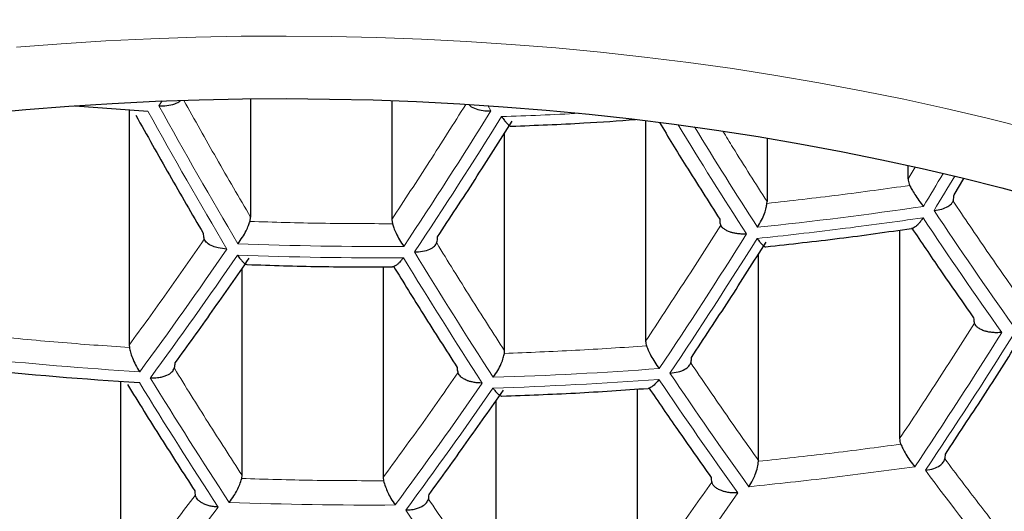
# Model space of a CAD drawing. Header units: millimetres. Extents: x 8 to 869, y 12 to 812.
# Tile 192 of 232: x 487.24 to 492, y 659.78 to 662.15. Entities that reach past the tile are written whole.
import ezdxf

# ---------------------------------------------------------------- set-up
doc = ezdxf.new("R2010")
doc.units = ezdxf.units.MM

msp = doc.modelspace()

# ---------------------------------------------------------------- linework, layer by layer
at = {"color": 252, "linetype": 'Continuous', "lineweight": 0}
for p, q in [((487.9142, 661.7354), (487.9295, 661.7586)), ((489.5016, 661.7363), (489.5168, 661.7104)), ((491.5648, 661.4394), (491.531, 661.3827))]:
    msp.add_line(p, q, dxfattribs=at)
at = {"color": 7, "linetype": 'Continuous', "lineweight": 30}
for p, q in [((488.3568, 661.7692), (488.3568, 661.1971)), ((489.0378, 661.7604), (489.0378, 661.1864)), ((487.7706, 661.7159), (487.7706, 660.5804)), ((490.2638, 661.664), (490.2638, 660.5999)), ((489.5828, 660.552), (489.5828, 661.6044)), ((490.85, 661.5796), (490.85, 661.2727)), ((491.531, 661.3827), (491.531, 661.4479)), ((491.7523, 661.3059), (491.799, 661.3842)), ((490.8495, 661.2645), (490.85, 661.2727)), ((488.3538, 661.1771), (488.3568, 661.1971)), ((489.0378, 661.1864), (489.0409, 661.1663)), ((491.4897, 661.1354), (491.4897, 660.1289)), ((490.8087, 660.0233), (490.8087, 661.0199)), ((488.3155, 659.9517), (488.3155, 660.9494)), ((488.9965, 660.9583), (488.9965, 659.9411)), ((487.7706, 660.5804), (487.7717, 660.5685)), ((489.5817, 660.5402), (489.5828, 660.552)), ((487.7293, 660.4053), (487.7293, 659.3981)), ((490.2225, 660.3681), (490.2225, 659.4159)), ((489.5415, 659.3698), (489.5415, 660.312)), ((490.8086, 660.0194), (490.8087, 660.0233)), ((488.3137, 659.9363), (488.3155, 659.9517)), ((488.9965, 659.9411), (488.9984, 659.9256))]:
    msp.add_line(p, q, dxfattribs=at)
at = {"color": 252, "linetype": 'Continuous', "lineweight": 0, "flags": 128}
msp.add_lwpolyline([(487.2261, 662.0182), (487.4418, 662.035), (487.6583, 662.0486), (487.8754, 662.0592), (488.0929, 662.0667), (488.3107, 662.0711), (488.5286, 662.0723), (488.7465, 662.0705), (488.9643, 662.0655), (489.1817, 662.0574), (489.3987, 662.0463), (489.615, 662.032), (489.8306, 662.0147), (490.0453, 661.9943), (490.2589, 661.9708), (490.4714, 661.9443), (490.6825, 661.9148), (490.8921, 661.8823), (491.1, 661.8467), (491.3062, 661.8083), (491.5105, 661.7669), (491.7127, 661.7226), (491.9127, 661.6755), (492.1104, 661.6255)], dxfattribs=at)
at = {"color": 7, "linetype": 'Continuous', "lineweight": 30, "flags": 128}
msp.add_lwpolyline([(487.0642, 661.6986), (487.2715, 661.7178), (487.4796, 661.7339), (487.6884, 661.7471), (487.8978, 661.7573), (488.1076, 661.7645), (488.3177, 661.7687), (488.5279, 661.7699), (488.7381, 661.7681), (488.9481, 661.7634), (489.1578, 661.7556), (489.3671, 661.7448), (489.5758, 661.7311), (489.7838, 661.7143), (489.9909, 661.6946), (490.197, 661.672), (490.4019, 661.6465), (490.6055, 661.618), (490.8077, 661.5866), (491.0083, 661.5523), (491.2072, 661.5152), (491.4042, 661.4753), (491.5993, 661.4326), (491.7922, 661.3871), (491.9829, 661.3389), (492.1712, 661.288)], dxfattribs=at)
at = {"color": 7, "linetype": 'Continuous', "lineweight": 30}
for centre, radius, start, end in [((488.9913, 679.3746), 17.7008, 265.19602, 266.33926), ((488.9608, 678.7985), 18.4344, 263.95122, 266.4506)]:
    msp.add_arc(centre, radius, start, end, dxfattribs=at)
at = {"color": 252, "linetype": 'Continuous', "lineweight": 0}
for centre, radius, start, end in [((512.4, 675.299), 28.0503, 208.97675, 210.54353), ((512.4485, 675.3172), 28.0428, 208.9682, 210.53579), ((467.1173, 675.6618), 26.389, 326.39605, 328.0835), ((488.9928, 679.2766), 17.6028, 271.87311, 273.09472), ((467.1642, 675.6424), 26.3969, 326.38775, 328.07429), ((511.0432, 674.1826), 24.1355, 211.29913, 212.77615), ((511.0455, 674.1768), 24.072, 211.40532, 212.7644), ((467.0205, 676.1417), 28.7427, 328.79438, 329.16514), ((467.0653, 676.1273), 28.7511, 328.79208, 329.1779), ((489.0009, 678.775), 17.7176, 275.83876, 278.45045), ((508.9881, 672.7446), 20.8084, 213.59794, 215.4478), ((508.9457, 672.7223), 20.8245, 213.61169, 215.45952), ((468.2696, 675.2088), 26.5324, 326.24681, 327.91801), ((468.3188, 675.1905), 26.5363, 326.24279, 327.91356), ((468.976, 674.2698), 23.3687, 323.74916, 325.53095), ((488.9778, 679.1097), 18.0533, 267.83245, 270.37597), ((510.1437, 673.8167), 24.5832, 211.34187, 213.0083), ((469.0215, 674.2494), 23.3785, 323.74033, 325.52095), ((488.9765, 679.086), 18.0843, 267.83463, 270.37379), ((510.0965, 673.7973), 24.5927, 211.3512, 213.01659), ((469.4754, 674.7813), 26.5811, 326.19683, 327.8626), ((469.5268, 674.764), 26.5811, 326.19683, 327.8626), ((488.9621, 678.8233), 18.4073, 263.94362, 266.44671), ((488.9651, 678.7061), 18.2901, 271.76471, 274.27848), ((508.9841, 673.369), 24.7652, 211.51914, 213.16569), ((488.9638, 678.6813), 18.3172, 271.76081, 274.27085), ((507.8909, 672.2109), 21.1566, 213.88672, 215.69388), ((507.9362, 672.2314), 21.1448, 213.87722, 215.68578), ((508.9346, 673.3512), 24.7707, 211.5245, 213.17044), ((470.097, 673.7948), 23.5587, 323.58135, 325.34103), ((470.1449, 673.7757), 23.5645, 323.57628, 325.33529), ((505.8994, 670.6059), 17.8061, 216.6543, 218.65969), ((471.2742, 673.3501), 23.6536, 323.49936, 325.24825), ((471.8461, 672.2908), 20.5796, 320.73648, 322.62489), ((488.9464, 678.514), 18.7059, 267.87683, 270.33159), ((506.8179, 671.7597), 21.3804, 214.06378, 215.84469)]:
    msp.add_arc(centre, radius, start, end, dxfattribs=at)
for points, knots in [([(470.4657, 661.3913), (470.4657, 661.3913), (470.4754, 661.503), (470.4988, 661.7263), (470.5461, 662.061), (470.6058, 662.3957), (470.6781, 662.7302), (470.763, 663.0644), (470.8607, 663.3984), (470.9714, 663.7318), (471.0952, 664.0646), (471.2322, 664.3964), (471.3827, 664.7271), (471.5466, 665.0564), (471.7124, 665.3626), (471.8774, 665.646), (472.039, 665.9068), (472.2093, 666.1659), (472.3888, 666.4238), (472.5777, 666.6803), (472.776, 666.9353), (472.9833, 667.188), (473.2003, 667.4392), (473.4273, 667.6888), (473.6642, 667.9364), (473.9105, 668.1812), (474.1667, 668.4237), (474.4332, 668.6637), (474.7099, 668.9011), (474.9961, 669.1348), (475.2939, 669.3665), (475.6037, 669.596), (475.9258, 669.8228), (476.2578, 670.0451), (476.5995, 670.2626), (476.946, 670.4721), (477.2968, 670.6736), (477.6516, 670.8672), (478.0152, 671.0556), (478.3874, 671.2386), (478.7442, 671.4047), (479.0839, 671.5549), (479.4048, 671.6904), (479.7256, 671.8195), (480.046, 671.9423), (480.3656, 672.059), (480.7124, 672.1794), (481.0875, 672.3024), (481.492, 672.4265), (481.9028, 672.544), (482.3193, 672.6548), (482.7191, 672.7531), (483.1007, 672.8399), (483.4633, 672.9164), (483.8278, 672.9873), (484.1939, 673.0527), (484.5614, 673.1124), (484.9575, 673.1706), (485.3829, 673.2257), (485.8378, 673.2761), (486.2955, 673.3182), (486.7552, 673.352), (487.1923, 673.3762), (487.606, 673.3919), (487.996, 673.4011), (488.2562, 673.4023), (488.3863, 673.4029)], [0, 0, 0, 0, 0.000002, 0.019478, 0.038956, 0.058432, 0.077997, 0.097565, 0.11713, 0.136818, 0.156508, 0.176196, 0.195992, 0.21579, 0.235586, 0.251571, 0.267558, 0.283546, 0.29953, 0.315638, 0.331749, 0.34786, 0.363967, 0.380247, 0.39653, 0.412813, 0.429093, 0.445526, 0.461963, 0.478401, 0.494833, 0.511644, 0.528461, 0.545281, 0.562098, 0.578908, 0.595013, 0.611127, 0.627243, 0.643356, 0.65946, 0.672537, 0.685616, 0.698693, 0.711114, 0.723537, 0.735958, 0.750971, 0.765993, 0.781019, 0.79604, 0.811052, 0.823674, 0.836297, 0.848918, 0.861384, 0.873852, 0.886317, 0.901416, 0.916526, 0.93164, 0.946749, 0.961847, 0.974564, 0.987283, 1, 1, 1, 1]), ([(488.3863, 673.4029), (488.511, 673.4023), (488.7606, 673.4013), (489.1347, 673.3927), (489.5083, 673.3791), (489.9138, 673.3583), (490.3505, 673.3285), (490.8176, 673.2878), (491.2749, 673.2392), (491.7221, 673.1834), (492.159, 673.1208), (492.555, 673.0568), (492.9107, 672.9934), (493.2772, 672.923), (493.6897, 672.8366), (494.146, 672.7313), (494.596, 672.618), (495.0384, 672.497), (495.4729, 672.3687), (495.8993, 672.2333), (496.3184, 672.0909), (496.7294, 671.9418), (497.1319, 671.7864), (497.5304, 671.6231), (497.925, 671.4516), (498.3151, 671.272), (498.6963, 671.0864), (499.0617, 670.8986), (499.4118, 670.709), (499.7472, 670.5184), (500.0743, 670.3231), (500.3861, 670.1279), (500.6832, 669.9332), (500.9662, 669.7395), (501.2419, 669.5423), (501.5079, 669.3438), (501.7642, 669.1441), (502.0256, 668.9318), (502.2927, 668.7046), (502.5646, 668.4616), (502.8274, 668.2148), (503.081, 667.9643), (503.3248, 667.7107), (503.5599, 667.4532), (503.7862, 667.1918), (504.0035, 666.9267), (504.211, 666.6591), (504.4095, 666.3879), (504.599, 666.1131), (504.7794, 665.8348), (504.9497, 665.5546), (505.1103, 665.2718), (505.2613, 664.9866), (505.3955, 664.7135), (505.5141, 664.4539), (505.6188, 664.2078), (505.7196, 663.9526), (505.8156, 663.6883), (505.9142, 663.3901), (506.0094, 663.0659), (506.0981, 662.7157), (506.171, 662.3738), (506.2295, 662.0406), (506.2749, 661.7161), (506.2974, 661.4996), (506.3068, 661.3913), (506.3068, 661.3913)], [0, 0, 0, 0, 0.012197, 0.024398, 0.036599, 0.048795, 0.064196, 0.0796, 0.095001, 0.10969, 0.124383, 0.139072, 0.149972, 0.160872, 0.176938, 0.193013, 0.209087, 0.225154, 0.241111, 0.257075, 0.273039, 0.288997, 0.304893, 0.320789, 0.337218, 0.353654, 0.370089, 0.386519, 0.402058, 0.417601, 0.433144, 0.448683, 0.463209, 0.477739, 0.492269, 0.506795, 0.520933, 0.535072, 0.551662, 0.568252, 0.584938, 0.601628, 0.618318, 0.635005, 0.651898, 0.668796, 0.685693, 0.702587, 0.719724, 0.736866, 0.754007, 0.771145, 0.788415, 0.805685, 0.820333, 0.834982, 0.84963, 0.865742, 0.881854, 0.902352, 0.922853, 0.943352, 0.962233, 0.981117, 0.999998, 1, 1, 1, 1]), ([(505.7069, 660.937), (505.6946, 661.0529), (505.6698, 661.2848), (505.6149, 661.632), (505.5468, 661.9793), (505.464, 662.3264), (505.3665, 662.6732), (505.2543, 663.0192), (505.1272, 663.3643), (504.985, 663.7082), (504.8398, 664.0241), (504.6953, 664.3123), (504.5549, 664.5731), (504.4055, 664.8325), (504.247, 665.0902), (504.0794, 665.3462), (503.9027, 665.6005), (503.7168, 665.8527), (503.5217, 666.1029), (503.3174, 666.351), (503.1039, 666.5967), (502.881, 666.8399), (502.6438, 667.0858), (502.3913, 667.3341), (502.1229, 667.5842), (501.8438, 667.8309), (501.5552, 668.0728), (501.2573, 668.3099), (500.9502, 668.542), (500.6326, 668.7698), (500.3045, 668.9932), (499.9659, 669.212), (499.6169, 669.4258), (499.2574, 669.6344), (498.8875, 669.8376), (498.5329, 670.0218), (498.1959, 670.188), (497.8785, 670.3374), (497.5548, 670.4826), (497.232, 670.6204), (496.9108, 670.751), (496.5916, 670.8746), (496.2671, 670.994), (495.9375, 671.1091), (495.6028, 671.2198), (495.2632, 671.326), (494.9187, 671.4275), (494.5649, 671.5254), (494.2017, 671.6195), (493.8291, 671.7092), (493.4521, 671.7933), (493.0759, 671.8706), (492.701, 671.9412), (492.3277, 672.0053), (491.9512, 672.0637), (491.572, 672.1163), (491.1902, 672.1631), (490.806, 672.2039), (490.4198, 672.2387), (490.025, 672.268), (489.6219, 672.2914), (489.2106, 672.3083), (488.7986, 672.3185), (488.4005, 672.3218), (488.0167, 672.319), (487.6473, 672.3108), (487.2786, 672.2972), (486.9091, 672.278), (486.5394, 672.2533), (486.1695, 672.2229), (485.8012, 672.187), (485.4334, 672.1455), (485.0664, 672.0984), (484.7002, 672.0455), (484.3368, 671.9873), (483.9798, 671.9245), (483.6292, 671.8571), (483.2852, 671.7856), (482.9445, 671.7093), (482.6064, 671.6281), (482.271, 671.5421), (481.9384, 671.4513), (481.6099, 671.3562), (481.2476, 671.245), (480.8534, 671.116), (480.4299, 670.9674), (480.0164, 670.8123), (479.613, 670.651), (479.2198, 670.4839), (478.8352, 670.3107), (478.4598, 670.1317), (478.0936, 669.9471), (477.7329, 669.7553), (477.3782, 669.5562), (477.0297, 669.3499), (476.6906, 669.1383), (476.3608, 668.9215), (476.0406, 668.6998), (475.7386, 668.4798), (475.4541, 668.2619), (475.1859, 668.0468), (474.9265, 667.8285), (474.6756, 667.6073), (474.4334, 667.3833), (474.1997, 667.1566), (473.9747, 666.9274), (473.7581, 666.6957), (473.5501, 666.4617), (473.3506, 666.2256), (473.1595, 665.9874), (472.9725, 665.7415), (472.7903, 665.488), (472.6135, 665.2267), (472.4463, 664.9636), (472.2815, 664.6868), (472.1207, 664.3961), (471.9653, 664.0915), (471.822, 663.7852), (471.6908, 663.4772), (471.5716, 663.1679), (471.4643, 662.8572), (471.3688, 662.5454), (471.2844, 662.2295), (471.2112, 661.9097), (471.1499, 661.5861), (471.1, 661.2618), (471.0771, 661.0452), (471.0656, 660.937)], [0, 0, 0, 0, 0.01071, 0.021421, 0.032132, 0.042915, 0.0537, 0.064483, 0.075319, 0.086156, 0.096992, 0.105346, 0.113702, 0.122059, 0.130413, 0.138768, 0.147125, 0.155482, 0.163837, 0.172194, 0.180551, 0.188909, 0.197265, 0.206171, 0.21508, 0.223988, 0.232894, 0.241688, 0.250484, 0.259278, 0.268074, 0.27687, 0.285666, 0.294462, 0.30326, 0.312056, 0.31908, 0.326105, 0.33313, 0.340153, 0.34671, 0.353269, 0.359828, 0.366385, 0.372943, 0.379503, 0.386063, 0.392622, 0.399444, 0.40627, 0.413095, 0.419918, 0.426472, 0.433029, 0.439586, 0.446141, 0.452696, 0.459253, 0.465811, 0.472366, 0.479273, 0.486183, 0.493093, 0.5, 0.50619, 0.512383, 0.518576, 0.524766, 0.531031, 0.537298, 0.543565, 0.54983, 0.556173, 0.562518, 0.568863, 0.575206, 0.581374, 0.587543, 0.593713, 0.599881, 0.606111, 0.612342, 0.618574, 0.624804, 0.633241, 0.641679, 0.650116, 0.658463, 0.666818, 0.675176, 0.683534, 0.69189, 0.700239, 0.708858, 0.717478, 0.726097, 0.734769, 0.743442, 0.752113, 0.760106, 0.7681, 0.776094, 0.784087, 0.792078, 0.800071, 0.808065, 0.816056, 0.824047, 0.832039, 0.840031, 0.848021, 0.85658, 0.865139, 0.873699, 0.882257, 0.891974, 0.901693, 0.911411, 0.921128, 0.930843, 0.940561, 0.950279, 0.959995, 0.969995, 0.979997, 0.99, 1, 1, 1, 1]), ([(488.3568, 661.1971), (488.3016, 661.2917), (488.1933, 661.4774), (488.0865, 661.6681), (488.0342, 661.7616)], [0, 0, 0, 0, 0.509665, 1, 1, 1, 1]), ([(489.3953, 661.742), (489.3371, 661.6497), (489.2188, 661.4619), (489.0988, 661.2792), (489.0378, 661.1864)], [0, 0, 0, 0, 0.491824, 1, 1, 1, 1]), ([(490.85, 661.2727), (490.7948, 661.3592), (490.7232, 661.4712), (490.6525, 661.5868), (490.6363, 661.6133)], [0, 0, 0, 0, 0.771395, 1, 1, 1, 1]), ([(490.8016, 661.0945), (490.9356, 661.1093), (491.2036, 661.1388), (491.4698, 661.1761), (491.6028, 661.1947)], [0, 0, 0, 0, 0.500353, 1, 1, 1, 1]), ([(471.0656, 660.937), (471.0764, 660.8322), (471.0979, 660.6226), (471.1451, 660.3088), (471.2033, 659.9949), (471.2736, 659.6812), (471.3558, 659.3677), (471.45, 659.0548), (471.5563, 658.7427), (471.6747, 658.4314), (471.7996, 658.1349), (471.9293, 657.8531), (472.062, 657.5859), (472.204, 657.3201), (472.3552, 657.0559), (472.5157, 656.7932), (472.6855, 656.5323), (472.8648, 656.2733), (473.0535, 656.0163), (473.2517, 655.7614), (473.4593, 655.5087), (473.6766, 655.2584), (473.9083, 655.0052), (474.1554, 654.7495), (474.4187, 654.4917), (474.693, 654.2373), (474.9767, 653.988), (475.2698, 653.7438), (475.5722, 653.5049), (475.8854, 653.27), (476.2093, 653.0396), (476.544, 652.8139), (476.8894, 652.593), (477.2455, 652.3773), (477.6126, 652.1669), (477.965, 651.976), (478.3003, 651.8036), (478.6163, 651.6484), (478.9389, 651.4974), (479.2631, 651.3529), (479.5882, 651.2148), (479.9141, 651.0831), (480.2457, 650.9558), (480.583, 650.8329), (480.9259, 650.7146), (481.2742, 650.6012), (481.6278, 650.4927), (481.9915, 650.3877), (482.3654, 650.2868), (482.7495, 650.1903), (483.1385, 650.0997), (483.5258, 650.0166), (483.9111, 649.9408), (484.2939, 649.8721), (484.6801, 649.8093), (485.0712, 649.7524), (485.467, 649.7016), (485.8672, 649.6569), (486.2696, 649.6187), (486.6808, 649.5865), (487.1004, 649.5608), (487.5283, 649.5421), (487.9571, 649.5308), (488.3624, 649.5272), (488.7439, 649.53), (489.1012, 649.5379), (489.4581, 649.5509), (489.8155, 649.5692), (490.1733, 649.5927), (490.5312, 649.6214), (490.8875, 649.6553), (491.2538, 649.6956), (491.6295, 649.7428), (492.0142, 649.7975), (492.3959, 649.8581), (492.7758, 649.9248), (493.1537, 649.9977), (493.5294, 650.0767), (493.901, 650.1612), (494.2737, 650.2525), (494.6471, 650.3508), (495.0209, 650.4561), (495.3893, 650.567), (495.7519, 650.683), (496.1086, 650.8043), (496.4592, 650.9305), (496.8037, 651.0616), (497.1421, 651.1973), (497.4741, 651.3375), (497.7999, 651.4821), (498.1193, 651.6308), (498.4322, 651.7835), (498.7385, 651.9401), (499.0382, 652.1005), (499.3313, 652.2644), (499.627, 652.4373), (499.9245, 652.6193), (500.2231, 652.8108), (500.5136, 653.0059), (500.8164, 653.2188), (501.1293, 653.4503), (501.4501, 653.7011), (501.7588, 653.9562), (502.0556, 654.2156), (502.3405, 654.4788), (502.6135, 654.7457), (502.8748, 655.0162), (503.1243, 655.2898), (503.3667, 655.5718), (503.6012, 655.8621), (503.8271, 656.1607), (504.0311, 656.4494), (504.2152, 656.7277), (504.3812, 656.995), (504.5374, 657.2641), (504.6841, 657.5348), (504.8211, 657.807), (504.9485, 658.0805), (505.0665, 658.3553), (505.1748, 658.6312), (505.2737, 658.9082), (505.3631, 659.1862), (505.4431, 659.465), (505.5151, 659.7502), (505.5785, 660.0418), (505.6323, 660.3397), (505.6763, 660.6381), (505.6967, 660.8374), (505.7069, 660.937)], [0, 0, 0, 0, 0.009667, 0.0193349, 0.0290018, 0.0387239, 0.048447, 0.0581691, 0.0679292, 0.0776903, 0.0874503, 0.0959485, 0.1044481, 0.1129477, 0.1214458, 0.1299446, 0.138445, 0.1469453, 0.155444, 0.1639436, 0.172445, 0.1809462, 0.1894457, 0.1985037, 0.2075641, 0.2166244, 0.2256821, 0.2345878, 0.2434993, 0.2524135, 0.2613271, 0.2702376, 0.2791425, 0.2880538, 0.2969667, 0.3058778, 0.3129933, 0.3201107, 0.327228, 0.3343433, 0.3411306, 0.3479198, 0.3547089, 0.361496, 0.3682847, 0.3750756, 0.3818664, 0.3886549, 0.3957305, 0.4028089, 0.4098872, 0.4169626, 0.4237041, 0.4304483, 0.4371925, 0.4439338, 0.4507671, 0.4576033, 0.4644395, 0.4712727, 0.4784526, 0.4856362, 0.4928197, 0.4999996, 0.5059828, 0.5119681, 0.5179535, 0.5239368, 0.5299882, 0.5360417, 0.5420953, 0.5481468, 0.5547967, 0.5614493, 0.568102, 0.574752, 0.5814872, 0.588225, 0.594963, 0.6016984, 0.6087374, 0.615779, 0.6228208, 0.6298599, 0.636889, 0.6439205, 0.6509521, 0.6579815, 0.665009, 0.6720386, 0.6790683, 0.686096, 0.6931225, 0.7001507, 0.707179, 0.7142056, 0.7219187, 0.7296338, 0.737349, 0.7450623, 0.754446, 0.7638313, 0.7732151, 0.7825978, 0.791982, 0.8013649, 0.8107468, 0.82013, 0.8295121, 0.8394276, 0.8493447, 0.8592603, 0.8679248, 0.876591, 0.8852572, 0.8939218, 0.9025856, 0.9112511, 0.9199166, 0.9285805, 0.937244, 0.945909, 0.954574, 0.9632375, 0.9724273, 0.9816187, 0.9908102, 1, 1, 1, 1]), ([(491.563, 659.9932), (491.43, 659.9751), (491.1637, 659.9389), (490.8958, 659.9108), (490.7618, 659.8968)], [0, 0, 0, 0, 0.499665, 1, 1, 1, 1])]:
    msp.add_open_spline(points, degree=3, knots=knots, dxfattribs=at)
at = {"color": 7, "linetype": 'Continuous', "lineweight": 30}
for points, knots in [([(476.7582, 660.1081), (476.758, 660.118), (476.7575, 660.1639), (476.7604, 660.246), (476.7668, 660.3542), (476.7772, 660.4623), (476.7913, 660.5703), (476.809, 660.6781), (476.8305, 660.7856), (476.8556, 660.8929), (476.8844, 660.9998), (476.9168, 661.1064), (476.9528, 661.2126), (476.9923, 661.3184), (477.0354, 661.4237), (477.082, 661.5286), (477.132, 661.6329), (477.1856, 661.7368), (477.2426, 661.8401), (477.303, 661.9429), (477.3669, 662.0452), (477.4341, 662.1469), (477.5048, 662.248), (477.5788, 662.3484), (477.6561, 662.4483), (477.7368, 662.5475), (477.8208, 662.646), (477.9081, 662.7438), (477.9986, 662.8409), (478.0925, 662.9372), (478.1895, 663.0328), (478.2898, 663.1276), (478.3933, 663.2215), (478.5, 663.3145), (478.6097, 663.4067), (478.7227, 663.4979), (478.8387, 663.5882), (478.9577, 663.6775), (479.0798, 663.7658), (479.2049, 663.853), (479.333, 663.9391), (479.4639, 664.0241), (479.5978, 664.108), (479.7345, 664.1907), (479.874, 664.2721), (480.0163, 664.3524), (480.1613, 664.4313), (480.309, 664.509), (480.4594, 664.5853), (480.6123, 664.6603), (480.7678, 664.7339), (480.9258, 664.806), (481.0862, 664.8767), (481.249, 664.946), (481.4142, 665.0137), (481.5817, 665.0799), (481.7514, 665.1446), (481.9233, 665.2077), (482.0973, 665.2692), (482.2735, 665.3291), (482.4516, 665.3873), (482.6317, 665.4439), (482.8137, 665.4987), (482.9976, 665.5519), (483.1832, 665.6033), (483.3706, 665.653), (483.5596, 665.7009), (483.7503, 665.747), (483.9425, 665.7914), (484.1362, 665.8339), (484.3313, 665.8745), (484.5278, 665.9134), (484.7255, 665.9503), (484.9245, 665.9854), (485.1247, 666.0186), (485.3259, 666.0498), (485.5282, 666.0792), (485.7314, 666.1066), (485.9356, 666.1321), (486.1406, 666.1557), (486.3464, 666.1773), (486.5528, 666.1969), (486.7599, 666.2146), (486.9676, 666.2303), (487.1758, 666.244), (487.3844, 666.2557), (487.5934, 666.2654), (487.8026, 666.2731), (488.0121, 666.2789), (488.2218, 666.2826), (488.4315, 666.2843), (488.6413, 666.284), (488.8511, 666.2818), (489.0607, 666.2775), (489.2702, 666.2712), (489.4794, 666.2629), (489.6882, 666.2527), (489.8967, 666.2404), (490.1048, 666.2262), (490.3123, 666.2099), (490.5193, 666.1917), (490.7256, 666.1716), (490.9312, 666.1494), (491.1359, 666.1253), (491.3399, 666.0993), (491.5429, 666.0713), (491.7449, 666.0415), (491.9459, 666.0097), (492.1458, 665.9759), (492.3444, 665.9404), (492.5419, 665.9029), (492.738, 665.8636), (492.9328, 665.8224), (493.1261, 665.7794), (493.3179, 665.7345), (493.5081, 665.6879), (493.6967, 665.6395), (493.8837, 665.5893), (494.0689, 665.5374), (494.2523, 665.4838), (494.4338, 665.4284), (494.6134, 665.3714), (494.791, 665.3127), (494.9666, 665.2524), (495.1401, 665.1904), (495.3114, 665.1269), (495.4805, 665.0618), (495.6474, 664.9951), (495.8119, 664.9269), (495.9741, 664.8573), (496.1339, 664.7861), (496.2912, 664.7136), (496.446, 664.6396), (496.5982, 664.5643), (496.7478, 664.4876), (496.8948, 664.4096), (497.039, 664.3302), (497.1805, 664.2497), (497.3192, 664.1679), (497.4551, 664.0849), (497.5881, 664.0007), (497.7183, 663.9154), (497.8454, 663.8291), (497.9696, 663.7416), (498.0908, 663.6531), (498.2089, 663.5636), (498.324, 663.4732), (498.4359, 663.3818), (498.5447, 663.2895), (498.6504, 663.1963), (498.7528, 663.1023), (498.8521, 663.0075), (498.9481, 662.912), (499.0408, 662.8157), (499.1303, 662.7186), (499.2165, 662.6209), (499.2994, 662.5225), (499.379, 662.4235), (499.4552, 662.3239), (499.5281, 662.2237), (499.5976, 662.123), (499.6637, 662.0217), (499.7264, 661.9198), (499.7858, 661.8175), (499.8417, 661.7146), (499.8942, 661.6113), (499.9432, 661.5076), (499.9888, 661.4033), (500.0309, 661.2987), (500.0695, 661.1936), (500.1046, 661.088), (500.1362, 660.9821), (500.1642, 660.8758), (500.1886, 660.7692), (500.2094, 660.6622), (500.2265, 660.5549), (500.24, 660.4473), (500.2499, 660.3395), (500.2557, 660.2315), (500.2582, 660.1542), (500.2576, 660.113), (500.2575, 660.1077)], [0, 0, 0, 0, 0.001622, 0.007544, 0.013465, 0.019381, 0.025289, 0.031187, 0.037072, 0.042942, 0.048795, 0.05463, 0.060446, 0.066244, 0.072022, 0.077781, 0.083521, 0.089244, 0.094951, 0.100641, 0.106317, 0.111979, 0.117629, 0.123267, 0.128895, 0.134513, 0.140123, 0.145726, 0.151323, 0.156914, 0.1625, 0.168082, 0.17366, 0.179236, 0.184809, 0.190381, 0.195951, 0.20152, 0.207088, 0.212656, 0.218224, 0.223792, 0.229361, 0.23493, 0.2405, 0.24607, 0.251642, 0.257215, 0.262789, 0.268364, 0.27394, 0.279518, 0.285098, 0.290678, 0.29626, 0.301844, 0.307429, 0.313015, 0.318603, 0.324192, 0.329783, 0.335375, 0.340968, 0.346563, 0.352159, 0.357756, 0.363354, 0.368953, 0.374554, 0.380155, 0.385758, 0.391361, 0.396966, 0.402571, 0.408177, 0.413784, 0.419392, 0.425, 0.430609, 0.436218, 0.441829, 0.447439, 0.45305, 0.458662, 0.464274, 0.469886, 0.475498, 0.481111, 0.486724, 0.492337, 0.49795, 0.503563, 0.509176, 0.514789, 0.520402, 0.526015, 0.531628, 0.53724, 0.542852, 0.548464, 0.554075, 0.559686, 0.565296, 0.570906, 0.576516, 0.582124, 0.587732, 0.59334, 0.598946, 0.604552, 0.610157, 0.615761, 0.621364, 0.626966, 0.632567, 0.638167, 0.643766, 0.649363, 0.65496, 0.660555, 0.666149, 0.671741, 0.677332, 0.682922, 0.68851, 0.694097, 0.699683, 0.705267, 0.710849, 0.71643, 0.722009, 0.727587, 0.733164, 0.738738, 0.744312, 0.749884, 0.755455, 0.761025, 0.766593, 0.77216, 0.777727, 0.783293, 0.788858, 0.794423, 0.799987, 0.805552, 0.811117, 0.816683, 0.82225, 0.827818, 0.833388, 0.838961, 0.844536, 0.850116, 0.855699, 0.861288, 0.866882, 0.872483, 0.878091, 0.883708, 0.889334, 0.894971, 0.90062, 0.906281, 0.911957, 0.917647, 0.923353, 0.929077, 0.934818, 0.940577, 0.946356, 0.952154, 0.957971, 0.963807, 0.969661, 0.975531, 0.981417, 0.987315, 0.993224, 0.999141, 1, 1, 1, 1]), ([(487.9142, 661.7354), (487.9273, 661.7354), (487.9546, 661.7354), (487.9897, 661.7437), (488.0118, 661.7533), (488.0172, 661.76), (488.018, 661.761)], [0, 0, 0, 0, 0.314709, 0.65464, 0.949149, 1, 1, 1, 1]), ([(489.4105, 661.7411), (489.4123, 661.7389), (489.4194, 661.7304), (489.4439, 661.7202), (489.4788, 661.7115), (489.5039, 661.7107), (489.5168, 661.7104)], [0, 0, 0, 0, 0.107314, 0.415126, 0.699683, 1, 1, 1, 1]), ([(489.5682, 661.6832), (489.5728, 661.6768), (489.581, 661.6656), (489.5904, 661.6548), (489.5972, 661.6479), (489.604, 661.6416), (489.6106, 661.6368), (489.6138, 661.637), (489.615, 661.6371)], [0, 0, 0, 0, 0.2411481, 0.4218085, 0.5214847, 0.6401058, 0.8645409, 1, 1, 1, 1]), ([(489.615, 661.637), (489.7321, 661.6414), (489.9325, 661.6489), (490.1322, 661.6632), (490.2152, 661.6692)], [0, 0, 0, 0, 0.584161, 1, 1, 1, 1]), ([(490.3299, 661.6552), (490.3727, 661.5851), (490.4692, 661.427), (490.5668, 661.2737), (490.6212, 661.1884)], [0, 0, 0, 0, 0.443371, 1, 1, 1, 1]), ([(491.531, 661.3827), (491.5312, 661.3783), (491.5316, 661.3694), (491.5347, 661.3588), (491.5376, 661.3528), (491.5385, 661.351)], [0, 0, 0, 0, 0.405002, 0.820829, 1, 1, 1, 1]), ([(491.5385, 661.351), (491.5417, 661.3447), (491.549, 661.3307), (491.5638, 661.3056), (491.5835, 661.2766), (491.5972, 661.2592), (491.6046, 661.2498)], [0, 0, 0, 0, 0.183529, 0.410595, 0.682516, 1, 1, 1, 1]), ([(490.8033, 661.1493), (490.8103, 661.1605), (490.8231, 661.1812), (490.8375, 661.2143), (490.846, 661.2423), (490.8484, 661.2577), (490.8495, 661.2645)], [0, 0, 0, 0, 0.320238, 0.592955, 0.819014, 1, 1, 1, 1]), ([(491.656, 661.23), (491.6689, 661.2319), (491.6935, 661.2355), (491.7216, 661.2475), (491.7401, 661.2613), (491.7455, 661.2712), (491.7479, 661.2757)], [0, 0, 0, 0, 0.305281, 0.579522, 0.810576, 1, 1, 1, 1]), ([(491.7479, 661.2757), (491.7489, 661.2786), (491.7508, 661.2847), (491.7521, 661.2952), (491.7522, 661.3027), (491.7523, 661.3059)], [0, 0, 0, 0, 0.3602659, 0.732127, 1, 1, 1, 1]), ([(488.295, 661.0693), (488.3026, 661.0795), (488.3166, 661.0983), (488.3345, 661.1292), (488.3466, 661.1557), (488.3516, 661.1705), (488.3538, 661.1771)], [0, 0, 0, 0, 0.318924, 0.59126, 0.817798, 1, 1, 1, 1]), ([(490.6212, 661.1884), (490.6213, 661.1844), (490.6215, 661.1764), (490.6233, 661.1667), (490.6251, 661.1617), (490.626, 661.1596)], [0, 0, 0, 0, 0.357072, 0.723945, 1, 1, 1, 1]), ([(491.6028, 661.1947), (491.5994, 661.1895), (491.5934, 661.1804), (491.5841, 661.1688), (491.5734, 661.1573), (491.5612, 661.1478), (491.5518, 661.1433), (491.5475, 661.1429), (491.547, 661.1429)], [0, 0, 0, 0, 0.1865041, 0.3311579, 0.485787, 0.7406705, 0.9661613, 1, 1, 1, 1]), ([(489.0409, 661.1663), (489.0431, 661.1597), (489.0479, 661.1447), (489.0595, 661.1179), (489.0763, 661.0865), (489.0893, 661.0672), (489.0962, 661.0568)], [0, 0, 0, 0, 0.182202, 0.40874, 0.681076, 1, 1, 1, 1]), ([(490.7502, 661.1166), (490.7419, 661.1164), (490.7264, 661.1159), (490.7078, 661.1178), (490.695, 661.1199), (490.6869, 661.1216), (490.6798, 661.1234), (490.6691, 661.1266), (490.6557, 661.132), (490.6418, 661.1405), (490.6314, 661.1497), (490.6278, 661.1563), (490.626, 661.1596)], [0, 0, 0, 0, 0.157364, 0.293182, 0.353065, 0.407568, 0.456703, 0.500489, 0.635882, 0.763706, 0.884765, 1, 1, 1, 1]), ([(490.8438, 661.0554), (490.9624, 661.0681), (491.1976, 661.0934), (491.4312, 661.1267), (491.5469, 661.1433)], [0, 0, 0, 0, 0.504281, 1, 1, 1, 1]), ([(491.5488, 661.145), (491.594, 661.0777), (491.693, 660.9308), (491.7929, 660.789), (491.8471, 660.712)], [0, 0, 0, 0, 0.45745, 1, 1, 1, 1]), ([(488.128, 661.1201), (488.1282, 661.1161), (488.1284, 661.1078), (488.1301, 661.0981), (488.132, 661.093), (488.1328, 661.0909)], [0, 0, 0, 0, 0.361642, 0.732979, 1, 1, 1, 1]), ([(488.2419, 661.044), (488.2277, 661.0453), (488.2035, 661.0475), (488.1706, 661.0578), (488.145, 661.072), (488.1367, 661.0848), (488.1328, 661.0909)], [0, 0, 0, 0, 0.292772, 0.50009, 0.764541, 1, 1, 1, 1]), ([(489.1476, 661.0299), (489.161, 661.0305), (489.1879, 661.0319), (489.2215, 661.0422), (489.2452, 661.0567), (489.2519, 661.0681), (489.2549, 661.0733)], [0, 0, 0, 0, 0.277298, 0.557208, 0.797207, 1, 1, 1, 1]), ([(489.2549, 661.0733), (489.2558, 661.0762), (489.2577, 661.0821), (489.259, 661.0922), (489.2591, 661.0994), (489.2592, 661.1024)], [0, 0, 0, 0, 0.360747, 0.73281, 1, 1, 1, 1]), ([(490.8016, 661.0945), (490.806, 661.0889), (490.8135, 661.0793), (490.8224, 661.0699), (490.8286, 661.0639), (490.8348, 661.0586), (490.8404, 661.0548), (490.8429, 661.0553), (490.8438, 661.0554)], [0, 0, 0, 0, 0.2398555, 0.414901, 0.5291743, 0.648235, 0.8737574, 1, 1, 1, 1]), ([(488.2932, 661.0147), (488.2957, 661.0111), (488.3002, 661.0045), (488.3065, 660.9963), (488.3118, 660.9899), (488.3194, 660.9816), (488.3285, 660.9733), (488.3365, 660.9683), (488.3397, 660.969), (488.3404, 660.9691)], [0, 0, 0, 0, 0.13583, 0.253154, 0.351969, 0.438506, 0.694506, 0.932117, 1, 1, 1, 1]), ([(489.0945, 661.0021), (489.0913, 660.998), (489.0853, 660.9902), (489.0761, 660.9799), (489.0659, 660.9701), (489.0552, 660.962), (489.0472, 660.9585), (489.0428, 660.9574), (489.0414, 660.9576), (489.0412, 660.9577)], [0, 0, 0, 0, 0.163252, 0.302861, 0.469787, 0.695299, 0.89181, 0.979553, 1, 1, 1, 1]), ([(488.3404, 660.9691), (488.4573, 660.9653), (488.6909, 660.9577), (488.9245, 660.958), (489.0412, 660.9581)], [0, 0, 0, 0, 0.500603, 1, 1, 1, 1]), ([(489.0463, 660.9614), (489.0945, 660.8833), (489.1965, 660.7179), (489.2996, 660.5575), (489.354, 660.4729)], [0, 0, 0, 0, 0.47253, 1, 1, 1, 1]), ([(491.8471, 660.712), (491.8472, 660.7081), (491.8474, 660.7002), (491.849, 660.6917), (491.8505, 660.6873), (491.8509, 660.686)], [0, 0, 0, 0, 0.398374, 0.808035, 1, 1, 1, 1]), ([(491.9836, 660.6415), (491.9748, 660.6408), (491.9586, 660.6394), (491.9387, 660.6408), (491.925, 660.6426), (491.9163, 660.6442), (491.9086, 660.646), (491.897, 660.6492), (491.8825, 660.655), (491.8675, 660.6643), (491.8564, 660.6747), (491.8527, 660.6823), (491.8509, 660.686)], [0, 0, 0, 0, 0.1574621, 0.2932402, 0.3530608, 0.407471, 0.4564876, 0.5001337, 0.6352817, 0.7629166, 0.8840848, 1, 1, 1, 1]), ([(490.2638, 660.5999), (490.2639, 660.596), (490.2642, 660.588), (490.2667, 660.5803), (490.268, 660.5765)], [0, 0, 0, 0, 0.494209, 1, 1, 1, 1]), ([(487.7717, 660.5685), (487.7732, 660.5614), (487.7765, 660.5455), (487.7862, 660.5166), (487.8016, 660.4829), (487.8144, 660.4624), (487.8213, 660.4514)], [0, 0, 0, 0, 0.1818497, 0.4080895, 0.6804854, 1, 1, 1, 1]), ([(490.268, 660.5765), (490.2706, 660.5696), (490.2765, 660.5544), (490.2898, 660.5271), (490.3085, 660.4956), (490.3222, 660.477), (490.3296, 660.467)], [0, 0, 0, 0, 0.183014, 0.409724, 0.681758, 1, 1, 1, 1]), ([(489.5284, 660.4247), (489.5359, 660.4355), (489.5499, 660.4555), (489.5664, 660.4888), (489.5768, 660.5173), (489.5802, 660.5331), (489.5817, 660.5402)], [0, 0, 0, 0, 0.319515, 0.591911, 0.81815, 1, 1, 1, 1]), ([(490.4817, 660.4942), (490.4825, 660.4973), (490.4842, 660.5036), (490.485, 660.513), (490.4851, 660.5191), (490.4851, 660.5208)], [0, 0, 0, 0, 0.407332, 0.827185, 1, 1, 1, 1]), ([(487.8727, 660.4222), (487.8776, 660.4221), (487.8863, 660.4218), (487.9002, 660.4225), (487.9164, 660.4243), (487.9348, 660.4281), (487.9573, 660.436), (487.9786, 660.449), (487.9854, 660.4622), (487.9886, 660.4682)], [0, 0, 0, 0, 0.096164, 0.169178, 0.272286, 0.418104, 0.553701, 0.794634, 1, 1, 1, 1]), ([(487.9886, 660.4682), (487.9894, 660.4712), (487.991, 660.4773), (487.9919, 660.4865), (487.9919, 660.4924), (487.992, 660.4942)], [0, 0, 0, 0, 0.405377, 0.823021, 1, 1, 1, 1]), ([(489.354, 660.4729), (489.3541, 660.4689), (489.3543, 660.4608), (489.3559, 660.4524), (489.3573, 660.4481), (489.3577, 660.4468)], [0, 0, 0, 0, 0.405833, 0.822987, 1, 1, 1, 1]), ([(490.381, 660.4449), (490.3947, 660.4464), (490.4212, 660.4492), (490.4525, 660.4617), (490.4735, 660.4774), (490.4791, 660.489), (490.4817, 660.4942)], [0, 0, 0, 0, 0.295625, 0.571931, 0.805978, 1, 1, 1, 1]), ([(489.4752, 660.3972), (489.4671, 660.3973), (489.452, 660.3976), (489.4341, 660.4004), (489.422, 660.4031), (489.4142, 660.4052), (489.4075, 660.4074), (489.3974, 660.4111), (489.3849, 660.4173), (489.3677, 660.4292), (489.3616, 660.4399), (489.3577, 660.4468)], [0, 0, 0, 0, 0.157586, 0.293581, 0.353533, 0.408093, 0.457272, 0.501087, 0.637007, 0.765144, 1, 1, 1, 1]), ([(490.3279, 660.415), (490.3254, 660.4115), (490.3209, 660.4054), (490.3142, 660.3974), (490.3076, 660.3903), (490.2985, 660.3819), (490.2878, 660.3745), (490.2796, 660.3712), (490.2759, 660.3711), (490.2753, 660.371)], [0, 0, 0, 0, 0.139461, 0.248793, 0.361829, 0.49725, 0.744325, 0.960922, 1, 1, 1, 1]), ([(489.5266, 660.3728), (489.5297, 660.3688), (489.5351, 660.3616), (489.5425, 660.353), (489.551, 660.3443), (489.5598, 660.3371), (489.5667, 660.3333), (489.5692, 660.3341), (489.5697, 660.3343)], [0, 0, 0, 0, 0.176062, 0.316581, 0.447372, 0.704041, 0.942564, 1, 1, 1, 1]), ([(489.5697, 660.3343), (489.688, 660.3386), (489.9235, 660.347), (490.1584, 660.3633), (490.2753, 660.3714)], [0, 0, 0, 0, 0.502112, 1, 1, 1, 1]), ([(490.2791, 660.3744), (490.3252, 660.3066), (490.425, 660.1599), (490.5257, 660.0182), (490.5799, 659.9419)], [0, 0, 0, 0, 0.461622, 1, 1, 1, 1]), ([(491.4897, 660.1289), (491.4899, 660.1244), (491.4903, 660.1153), (491.4936, 660.1065), (491.4953, 660.1021)], [0, 0, 0, 0, 0.492205, 1, 1, 1, 1]), ([(491.4953, 660.1021), (491.4984, 660.0951), (491.5054, 660.0796), (491.5204, 660.0519), (491.541, 660.0206), (491.5553, 660.0028), (491.563, 659.9932)], [0, 0, 0, 0, 0.183815, 0.410685, 0.682419, 1, 1, 1, 1]), ([(491.6144, 659.9759), (491.6284, 659.9782), (491.6544, 659.9825), (491.6834, 659.9972), (491.7015, 660.0137), (491.7062, 660.0253), (491.7084, 660.0305)], [0, 0, 0, 0, 0.317581, 0.589315, 0.816185, 1, 1, 1, 1]), ([(491.7084, 660.0305), (491.7091, 660.034), (491.7107, 660.0411), (491.7109, 660.05), (491.711, 660.0545)], [0, 0, 0, 0, 0.491752, 1, 1, 1, 1]), ([(490.7618, 659.8968), (490.7685, 659.9072), (490.7801, 659.925), (490.7943, 659.9576), (490.805, 659.9893), (490.8074, 660.0098), (490.8086, 660.0194)], [0, 0, 0, 0, 0.2940211, 0.5006985, 0.766955, 1, 1, 1, 1]), ([(488.2534, 659.821), (488.2611, 659.8309), (488.2748, 659.8486), (488.2918, 659.8791), (488.3053, 659.9085), (488.3108, 659.9266), (488.3137, 659.9363)], [0, 0, 0, 0, 0.305405, 0.544517, 0.755325, 1, 1, 1, 1]), ([(490.5799, 659.9419), (490.58, 659.9377), (490.5802, 659.9291), (490.5819, 659.9223), (490.5828, 659.9188)], [0, 0, 0, 0, 0.491927, 1, 1, 1, 1]), ([(488.9984, 659.9256), (489.0013, 659.9158), (489.0066, 659.8976), (489.0193, 659.8678), (489.0351, 659.8367), (489.0477, 659.8186), (489.0547, 659.8084)], [0, 0, 0, 0, 0.24466, 0.455457, 0.694563, 1, 1, 1, 1]), ([(490.7086, 659.867), (490.7, 659.8667), (490.684, 659.8662), (490.6648, 659.8686), (490.6517, 659.8711), (490.6434, 659.8732), (490.6361, 659.8753), (490.6251, 659.8792), (490.6115, 659.8857), (490.5976, 659.8959), (490.5875, 659.907), (490.5843, 659.9149), (490.5828, 659.9188)], [0, 0, 0, 0, 0.157533, 0.293378, 0.353225, 0.407659, 0.456695, 0.500354, 0.635827, 0.763597, 0.884616, 1, 1, 1, 1]), ([(488.0867, 659.8774), (488.0869, 659.8732), (488.0871, 659.8646), (488.0888, 659.8576), (488.0896, 659.8541)], [0, 0, 0, 0, 0.492162, 1, 1, 1, 1]), ([(488.2003, 659.7983), (488.1924, 659.7989), (488.1777, 659.7999), (488.1598, 659.8038), (488.1467, 659.8076), (488.1376, 659.8109), (488.1266, 659.8158), (488.1143, 659.8229), (488.0985, 659.8357), (488.0931, 659.8469), (488.0896, 659.8541)], [0, 0, 0, 0, 0.1576096, 0.293602, 0.3723038, 0.4414152, 0.500965, 0.6372595, 0.7655707, 1, 1, 1, 1]), ([(489.2153, 659.8365), (489.216, 659.8399), (489.2176, 659.8468), (489.2178, 659.8554), (489.2179, 659.8598)], [0, 0, 0, 0, 0.491847, 1, 1, 1, 1]), ([(489.1061, 659.7842), (489.1105, 659.7843), (489.1198, 659.7845), (489.134, 659.786), (489.1504, 659.7889), (489.1675, 659.7938), (489.188, 659.803), (489.2068, 659.817), (489.2126, 659.8304), (489.2153, 659.8365)], [0, 0, 0, 0, 0.087946, 0.186198, 0.288593, 0.43301, 0.566751, 0.802491, 1, 1, 1, 1])]:
    msp.add_open_spline(points, degree=3, knots=knots, dxfattribs=at)
for points in [[(487.8024, 661.6898), (487.8562, 661.5936), (487.964, 661.4012), (488.0734, 661.2138), (488.128, 661.1201)], [(489.2592, 661.1024), (489.3196, 661.1943), (489.4404, 661.3781), (489.5594, 661.5669), (489.6189, 661.6614)], [(490.4851, 660.5208), (490.5456, 660.6124), (490.6666, 660.7954), (490.7859, 660.9836), (490.8456, 661.0776)], [(487.992, 660.4942), (488.052, 660.577), (488.1722, 660.7427), (488.291, 660.9137), (488.3504, 660.9992)], [(491.711, 660.0545), (491.7716, 660.1461), (491.8929, 660.3293), (492.0125, 660.5175), (492.0723, 660.6116)], [(487.7618, 660.3906), (487.8156, 660.3038), (487.9234, 660.1301), (488.0323, 659.9617), (488.0867, 659.8774)], [(489.2179, 659.8598), (489.278, 659.9422), (489.3983, 660.1071), (489.5173, 660.2772), (489.5769, 660.3622)]]:
    msp.add_open_spline(points, degree=3, dxfattribs=at)
at = {"color": 252, "linetype": 'Continuous', "lineweight": 0}
for points in [[(491.5385, 661.351), (491.424, 661.3349), (491.195, 661.3027), (490.9646, 661.2773), (490.8495, 661.2645)], [(492.0759, 660.7987), (492.021, 660.8767), (491.9112, 661.0329), (491.8023, 661.1947), (491.7479, 661.2757)], [(489.0409, 661.1663), (488.9264, 661.1665), (488.6973, 661.1668), (488.4683, 661.1737), (488.3538, 661.1771)], [(490.626, 661.1596), (490.566, 661.065), (490.4461, 660.8759), (490.3245, 660.6919), (490.2638, 660.5999)], [(488.1328, 661.0909), (488.0728, 661.0045), (487.9527, 660.8316), (487.8313, 660.6641), (487.7706, 660.5804)], [(489.5828, 660.552), (489.5278, 660.6376), (489.4179, 660.8087), (489.3092, 660.9851), (489.2549, 661.0733)], [(491.8509, 660.686), (491.7912, 660.5918), (491.6716, 660.4036), (491.5503, 660.2205), (491.4897, 660.1289)], [(487.7717, 660.5685), (487.6572, 660.5765), (487.4281, 660.5925), (487.1996, 660.615), (487.0854, 660.6262)], [(490.268, 660.5765), (490.1537, 660.5688), (489.9253, 660.5535), (489.6962, 660.5446), (489.5817, 660.5402)], [(488.3155, 659.9517), (488.2608, 660.0365), (488.1512, 660.206), (488.0428, 660.3808), (487.9886, 660.4682)], [(490.8087, 660.0233), (490.754, 660.1004), (490.6445, 660.2546), (490.536, 660.4143), (490.4817, 660.4942)], [(489.3577, 660.4468), (489.2978, 660.3612), (489.1781, 660.19), (489.0571, 660.024), (488.9965, 659.9411)], [(491.4953, 660.1021), (491.3811, 660.0867), (491.1528, 660.0559), (490.9233, 660.0315), (490.8086, 660.0194)], [(492.0346, 659.6076), (491.9801, 659.6766), (491.8711, 659.8147), (491.7626, 659.9586), (491.7084, 660.0305)], [(488.9984, 659.9256), (488.8843, 659.9258), (488.656, 659.9262), (488.4278, 659.9329), (488.3137, 659.9363)], [(490.5828, 659.9188), (490.523, 659.8336), (490.4036, 659.6634), (490.2828, 659.4984), (490.2225, 659.4159)], [(488.0896, 659.8541), (488.0298, 659.7767), (487.9102, 659.622), (487.7896, 659.4727), (487.7293, 659.3981)], [(489.5415, 659.3698), (489.4869, 659.4462), (489.3777, 659.5991), (489.2694, 659.7573), (489.2153, 659.8365)]]:
    msp.add_open_spline(points, degree=3, dxfattribs=at)

doc.saveas('drawing.dxf')
